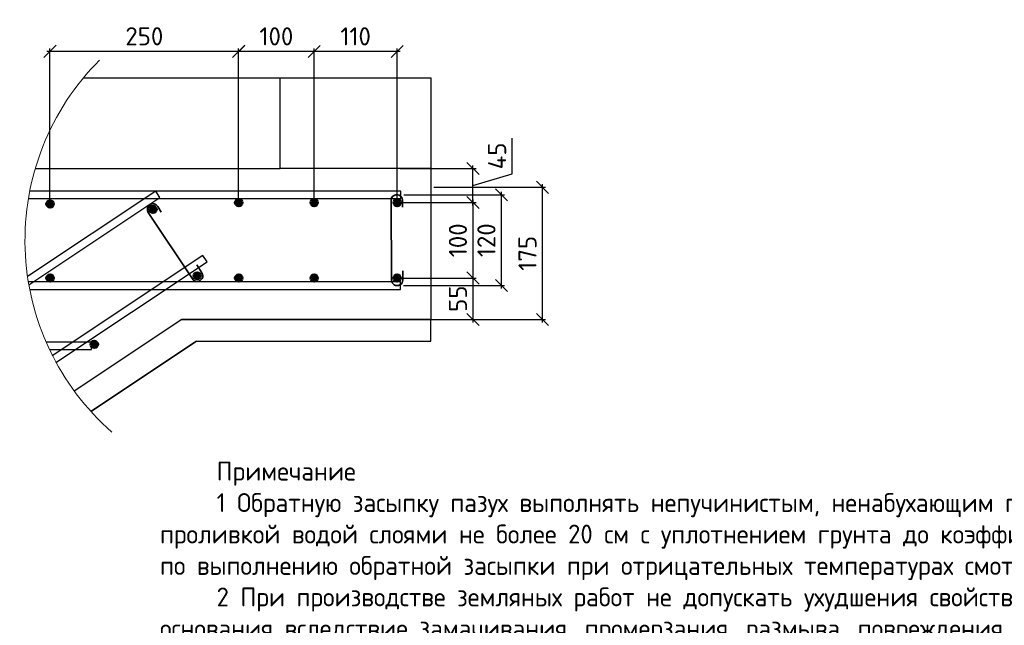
# Model space of a CAD drawing. Header units: millimetres. Extents: x 125896 to 2572636, y -120305 to 130347.
# Tile 210 of 256: x 501364 to 514410, y -106334 to -98308. Entities that reach past the tile are written whole.
import ezdxf

# ---------------------------------------------------------------- set-up
doc = ezdxf.new("R2010")
doc.units = ezdxf.units.MM
doc.linetypes.add('CENTER', pattern=[2, 1.25, -0.25, 0.25, -0.25])
for name, color, linetype, lineweight in [('Арматура', 152, 'Continuous', 40), ('ОСИ', 7, 'CENTER', 15), ('Основная 0.35', 200, 'Continuous', 35), ('Столовая Двери и окна', 7, 'Continuous', 15), ('ТЕКСТ', 7, 'Continuous', 15)]:
    doc.layers.add(name, color=color, linetype=linetype, lineweight=lineweight)
doc.styles.add('GOST-2.304_Type-B', font='GOST Common.ttf')
doc.styles.get("Standard").update_dxf_attribs({"font": 'isocpeur.ttf'})
doc.styles.add('ГОСТ', font='isocpeur.ttf')
doc.dimstyles.new('Осевые', dxfattribs={"dimscale": 0.7, "dimtxt": 450, "dimasz": 400, "dimexe": 100, "dimexo": 100, "dimgap": 100, "dimtad": 1, "dimdec": 0, "dimzin": 0, "dimdsep": 46, "dimtxsty": 'Standard', "dimblk": 'OBLIQUE', "dimcen": 9, "dimdle": 100, "dimazin": 0, "dimtm": 1e-09, "dimtfac": 1, "dimtdec": 0, "dimtofl": 0, "dimtmove": 0, "dimatfit": 3, "dimfxl": 1, "dimtolj": 1, "dimtzin": 0, "dimarcsym": 0})

# ---------------------------------------------------------------- blocks, each defined once
blk = doc.blocks.new('_OBLIQUE')
at = {"color": 0, "linetype": 'ByBlock'}
blk.add_line((-0.5, -0.5), (0.5, 0.5), dxfattribs=at)
blk = doc.blocks.new('*D1328')
at = {"layer": 'Defpoints', "color": 0, "linetype": 'ByBlock', "lineweight": 25, "ltscale": 13, "transparency": 16777216}
for p in [(506813, -100530), (508292, -100530), (506813, -102280)]:
    blk.add_point(p, dxfattribs=at)
at = {"layer": 'ОСИ', "color": 0, "linetype": 'ByBlock', "lineweight": -2, "ltscale": 13, "transparency": 16777216}
for p, q in [((506853, -100530), (508332, -100530)), ((508292, -102320), (508292, -100490)), ((506853, -102280), (508332, -102280))]:
    blk.add_line(p, q, dxfattribs=at)
at = {"layer": 'ОСИ', "color": 0, "linetype": 'ByBlock', "lineweight": -2, "ltscale": 13, "transparency": 16777216, "xscale": 160, "yscale": 160, "zscale": 160}
for p, rotation in [((508292, -100530), 90), ((508292, -102280), 270)]:
    blk.add_blockref('_OBLIQUE', p, dxfattribs=dict(at, rotation=rotation))
at = {"layer": 'ОСИ', "color": 0, "linetype": 'ByBlock', "ltscale": 13, "transparency": 16777216, "insert": (508092, -101405), "char_height": 240, "attachment_point": 5, "rotation": 90}
blk.add_mtext('\\A1;175', dxfattribs=at)
blk = doc.blocks.new('*D1329')
at = {"layer": 'Defpoints', "color": 0, "linetype": 'ByBlock', "lineweight": 25, "ltscale": 13, "transparency": 16777216}
for p in [(506365, -100732), (506365, -101732), (507370, -101732)]:
    blk.add_point(p, dxfattribs=at)
at = {"layer": 'ОСИ', "color": 0, "linetype": 'ByBlock', "lineweight": -2, "ltscale": 13, "transparency": 16777216}
for p, q in [((507370, -100692), (507370, -101772)), ((506405, -100732), (507410, -100732)), ((506405, -101732), (507410, -101732))]:
    blk.add_line(p, q, dxfattribs=at)
at = {"layer": 'ОСИ', "color": 0, "linetype": 'ByBlock', "lineweight": -2, "ltscale": 13, "transparency": 16777216, "xscale": 160, "yscale": 160, "zscale": 160}
for p, rotation in [((507370, -100732), 90), ((507370, -101732), 270)]:
    blk.add_blockref('_OBLIQUE', p, dxfattribs=dict(at, rotation=rotation))
at = {"layer": 'ОСИ', "color": 0, "linetype": 'ByBlock', "ltscale": 13, "transparency": 16777216, "insert": (507170, -101232), "char_height": 240, "attachment_point": 5, "rotation": 90}
blk.add_mtext('\\A1;100', dxfattribs=at)
blk = doc.blocks.new('*D1330')
at = {"layer": 'Defpoints', "color": 0, "linetype": 'ByBlock', "lineweight": 25, "ltscale": 13, "transparency": 16777216}
for p in [(506365, -100280), (507370, -100280), (506365, -100732)]:
    blk.add_point(p, dxfattribs=at)
at = {"layer": 'ОСИ', "color": 0, "linetype": 'ByBlock', "lineweight": -2, "ltscale": 13, "transparency": 16777216}
for p, q in [((507890, -100350), (507890, -99878)), ((506405, -100280), (507410, -100280)), ((507370, -100772), (507370, -100240)), ((507370, -100506), (507890, -100350)), ((506405, -100732), (507410, -100732))]:
    blk.add_line(p, q, dxfattribs=at)
at = {"layer": 'ОСИ', "color": 0, "linetype": 'ByBlock', "lineweight": -2, "ltscale": 13, "transparency": 16777216, "xscale": 160, "yscale": 160, "zscale": 160}
for p, rotation in [((507370, -100280), 90), ((507370, -100732), 270)]:
    blk.add_blockref('_OBLIQUE', p, dxfattribs=dict(at, rotation=rotation))
at = {"layer": 'ОСИ', "color": 0, "linetype": 'ByBlock', "ltscale": 13, "transparency": 16777216, "insert": (507690, -100114), "char_height": 240, "attachment_point": 5, "rotation": 90}
blk.add_mtext('\\A1;45', dxfattribs=at)
blk = doc.blocks.new('*D1331')
at = {"layer": 'Defpoints', "color": 0, "linetype": 'ByBlock', "lineweight": 25, "ltscale": 13, "transparency": 16777216}
for p in [(506365, -101732), (506365, -102280), (507370, -102280)]:
    blk.add_point(p, dxfattribs=at)
at = {"layer": 'ОСИ', "color": 0, "linetype": 'ByBlock', "lineweight": -2, "ltscale": 13, "transparency": 16777216}
for p, q in [((506405, -101732), (507410, -101732)), ((507370, -101692), (507370, -102320)), ((506405, -102280), (507410, -102280))]:
    blk.add_line(p, q, dxfattribs=at)
at = {"layer": 'ОСИ', "color": 0, "linetype": 'ByBlock', "lineweight": -2, "ltscale": 13, "transparency": 16777216, "xscale": 160, "yscale": 160, "zscale": 160}
for p, rotation in [((507370, -101732), 90), ((507370, -102280), 270)]:
    blk.add_blockref('_OBLIQUE', p, dxfattribs=dict(at, rotation=rotation))
at = {"layer": 'ОСИ', "color": 0, "linetype": 'ByBlock', "ltscale": 13, "transparency": 16777216, "insert": (507170, -102006), "char_height": 240, "attachment_point": 5, "rotation": 90}
blk.add_mtext('\\A1;55', dxfattribs=at)
blk = doc.blocks.new('*D1332')
at = {"layer": 'Defpoints', "color": 0, "linetype": 'ByBlock', "lineweight": 25, "ltscale": 13, "transparency": 16777216}
for p in [(506413, -100630), (507748, -100630), (506408, -101832)]:
    blk.add_point(p, dxfattribs=at)
at = {"layer": 'ОСИ', "color": 0, "linetype": 'ByBlock', "lineweight": -2, "ltscale": 13, "transparency": 16777216}
for p, q in [((507748, -101872), (507748, -100590)), ((506453, -100630), (507788, -100630)), ((506448, -101832), (507788, -101832))]:
    blk.add_line(p, q, dxfattribs=at)
at = {"layer": 'ОСИ', "color": 0, "linetype": 'ByBlock', "lineweight": -2, "ltscale": 13, "transparency": 16777216, "xscale": 160, "yscale": 160, "zscale": 160}
for p, rotation in [((507748, -100630), 90), ((507748, -101832), 270)]:
    blk.add_blockref('_OBLIQUE', p, dxfattribs=dict(at, rotation=rotation))
at = {"layer": 'ОСИ', "color": 0, "linetype": 'ByBlock', "ltscale": 13, "transparency": 16777216, "insert": (507548, -101231), "char_height": 240, "attachment_point": 5, "rotation": 90}
blk.add_mtext('\\A1;120', dxfattribs=at)
blk = doc.blocks.new('*D1333')
at = {"layer": 'Defpoints', "color": 0, "linetype": 'ByBlock', "lineweight": 25, "ltscale": 13, "transparency": 16777216}
for p in [(505265, -98729), (505265, -100732), (506365, -100732)]:
    blk.add_point(p, dxfattribs=at)
at = {"layer": 'ОСИ', "color": 0, "linetype": 'ByBlock', "lineweight": -2, "ltscale": 13, "transparency": 16777216}
for p, q in [((506405, -98729), (505225, -98729)), ((505265, -100692), (505265, -98689)), ((506365, -100692), (506365, -98689))]:
    blk.add_line(p, q, dxfattribs=at)
at = {"layer": 'ОСИ', "color": 0, "linetype": 'ByBlock', "lineweight": -2, "ltscale": 13, "transparency": 16777216, "xscale": 160, "yscale": 160, "zscale": 160, "rotation": 180}
blk.add_blockref('_OBLIQUE', (505265, -98729), dxfattribs=at)
at = {"layer": 'ОСИ', "color": 0, "linetype": 'ByBlock', "lineweight": -2, "ltscale": 13, "transparency": 16777216, "xscale": 160, "yscale": 160, "zscale": 160}
blk.add_blockref('_OBLIQUE', (506365, -98729), dxfattribs=at)
at = {"layer": 'ОСИ', "color": 0, "linetype": 'ByBlock', "ltscale": 13, "transparency": 16777216, "insert": (505815, -98529), "char_height": 240, "attachment_point": 5}
blk.add_mtext('\\A1;110', dxfattribs=at)
blk = doc.blocks.new('*D1334')
at = {"layer": 'Defpoints', "color": 0, "linetype": 'ByBlock', "lineweight": 25, "ltscale": 13, "transparency": 16777216}
for p in [(504265, -98729), (504265, -100732), (505265, -100732)]:
    blk.add_point(p, dxfattribs=at)
at = {"layer": 'ОСИ', "color": 0, "linetype": 'ByBlock', "lineweight": -2, "ltscale": 13, "transparency": 16777216}
for p, q in [((505305, -98729), (504225, -98729)), ((504265, -100692), (504265, -98689)), ((505265, -100692), (505265, -98689))]:
    blk.add_line(p, q, dxfattribs=at)
at = {"layer": 'ОСИ', "color": 0, "linetype": 'ByBlock', "lineweight": -2, "ltscale": 13, "transparency": 16777216, "xscale": 160, "yscale": 160, "zscale": 160, "rotation": 180}
blk.add_blockref('_OBLIQUE', (504265, -98729), dxfattribs=at)
at = {"layer": 'ОСИ', "color": 0, "linetype": 'ByBlock', "lineweight": -2, "ltscale": 13, "transparency": 16777216, "xscale": 160, "yscale": 160, "zscale": 160}
blk.add_blockref('_OBLIQUE', (505265, -98729), dxfattribs=at)
at = {"layer": 'ОСИ', "color": 0, "linetype": 'ByBlock', "ltscale": 13, "transparency": 16777216, "insert": (504765, -98529), "char_height": 240, "attachment_point": 5}
blk.add_mtext('\\A1;100', dxfattribs=at)
blk = doc.blocks.new('*D1335')
at = {"layer": 'Defpoints', "color": 0, "linetype": 'ByBlock', "lineweight": 25, "ltscale": 13, "transparency": 16777216}
for p in [(501765, -98728), (501765, -100750), (504265, -100732)]:
    blk.add_point(p, dxfattribs=at)
at = {"layer": 'ОСИ', "color": 0, "linetype": 'ByBlock', "lineweight": -2, "ltscale": 13, "transparency": 16777216}
for p, q in [((504305, -98728), (501725, -98728)), ((501765, -100710), (501765, -98688)), ((504265, -100692), (504265, -98688))]:
    blk.add_line(p, q, dxfattribs=at)
at = {"layer": 'ОСИ', "color": 0, "linetype": 'ByBlock', "lineweight": -2, "ltscale": 13, "transparency": 16777216, "xscale": 160, "yscale": 160, "zscale": 160, "rotation": 180}
blk.add_blockref('_OBLIQUE', (501765, -98728), dxfattribs=at)
at = {"layer": 'ОСИ', "color": 0, "linetype": 'ByBlock', "lineweight": -2, "ltscale": 13, "transparency": 16777216, "xscale": 160, "yscale": 160, "zscale": 160}
blk.add_blockref('_OBLIQUE', (504265, -98728), dxfattribs=at)
at = {"layer": 'ОСИ', "color": 0, "linetype": 'ByBlock', "ltscale": 13, "transparency": 16777216, "insert": (503015, -98528), "char_height": 240, "attachment_point": 5}
blk.add_mtext('\\A1;250', dxfattribs=at)

msp = doc.modelspace()

# ---------------------------------------------------------------- hatches: boundary and pattern name
at = {"layer": 'Арматура'}
h = msp.add_hatch(color=256, dxfattribs=at)
edge = h.paths.add_edge_path()
edge.add_arc((501765.3, -100750.1), 50, 0, 360)
h = msp.add_hatch(color=256, dxfattribs=at)
edge = h.paths.add_edge_path()
edge.add_arc((504265.3, -100732.4), 50, 0, 360)
h = msp.add_hatch(color=256, dxfattribs=at)
edge = h.paths.add_edge_path()
edge.add_arc((505265.3, -100732.4), 50, 0, 360)
h = msp.add_hatch(color=256, dxfattribs=at)
edge = h.paths.add_edge_path()
edge.add_arc((506365.3, -100732.4), 50, 0, 360)
h = msp.add_hatch(color=256, dxfattribs=at)
edge = h.paths.add_edge_path()
edge.add_arc((503128.9, -100823.4), 50, 0, 360)
h = msp.add_hatch(color=256, dxfattribs=at)
edge = h.paths.add_edge_path()
edge.add_arc((501765.3, -101732.4), 50, 0, 360)
h = msp.add_hatch(color=256, dxfattribs=at)
edge = h.paths.add_edge_path()
edge.add_arc((503715, -101702.6), 50, 0, 360)
h = msp.add_hatch(color=256, dxfattribs=at)
edge = h.paths.add_edge_path()
edge.add_arc((504265.3, -101732.4), 50, 0, 360)
h = msp.add_hatch(color=256, dxfattribs=at)
edge = h.paths.add_edge_path()
edge.add_arc((505265.3, -101732.4), 50, 0, 360)
h = msp.add_hatch(color=256, dxfattribs=at)
edge = h.paths.add_edge_path()
edge.add_arc((506365.3, -101732.4), 50, 0, 360)
h = msp.add_hatch(color=256, dxfattribs=at)
edge = h.paths.add_edge_path()
edge.add_arc((502351.5, -102611.7), 50, 0, 360)

# ---------------------------------------------------------------- linework, layer by layer
for centre in [(501765.3, -100750.1, 1800), (504265.3, -100732.4, 1800), (505265.3, -100732.4, 1800), (506365.3, -100732.4, 1800), (503128.9, -100823.4, 1800), (501765.3, -101732.4, 1800), (503715, -101702.6, 1991.8), (504265.3, -101732.4, 1800), (505265.3, -101732.4, 1800), (506365.3, -101732.4, 1800), (502351.5, -102611.7, 1991.8)]:
    msp.add_circle(centre, 50, dxfattribs=at)
at = {"layer": 'Основная 0.35'}
for p, q in [((506290.3, -101756.8, 1800), (506286, -100700, 1608.2)), ((506436, -100702.8, 1608.2), (506434.4, -100791.6, 1608.2)), ((503192.2, -100783.2, 1800), (503239.8, -100858.2, 1800)), ((503651.7, -101742.8, 1991.8), (503065.6, -100863.6, 1800)), ((503778.4, -101662.4, 1991.8), (503711.7, -101557.5, 1991.8)), ((506440.3, -101759.5, 1800), (506442.6, -101635.2, 1800))]:
    msp.add_line(p, q, dxfattribs=at)
for centre, start, end in [((506361, -100701.4, 1608.2), 358.95003, 178.95003), ((503128.9, -100823.4, 1800), 32.40892, 212.40892), ((503715, -101702.6, 1991.8), 212.40892, 32.40892), ((506365.3, -101758.1, 1800), 178.95003, 358.95003)]:
    msp.add_arc(centre, 75, start, end, dxfattribs=at)
at = {"layer": 'Столовая Двери и окна', "color": 18, "lineweight": 30, "true_color": 0x000000}
for p, q in [((502207.2, -99080.1, 1800), (504813, -99080.1, 1800)), ((506813, -100280.1, 1800), (506813, -102280.1, 1800)), ((503513, -102280.1, -540), (502087.2, -103230.6, -522.2)), ((503513, -102280.1, -540), (506813, -102280.1, 1800)), ((503705.7, -102569.2, -1477.7), (502307.8, -103501.1, -1460.2)), ((503705.7, -102569.2, -1477.7), (506813, -102569.2))]:
    msp.add_line(p, q, dxfattribs=at)
at = {"layer": 'Столовая Двери и окна', "color": 18, "lineweight": 30, "true_color": 0x000000, "elevation": 1800}
msp.add_lwpolyline([(506813, -100280.1), (504813, -100280.1), (504813, -99080.1), (506813, -99080.1)], close=True, dxfattribs=at)
msp.add_lwpolyline([(501570.2, -100280.1), (502813, -100280.1), (502813, -100280.1), (504813, -100280.1)], dxfattribs=at)
at = {"layer": 'Столовая Двери и окна', "color": 146, "lineweight": 30, "true_color": 0x105689}
for points, elevation in [([(501484.9, -101821.3), (503222.2, -100663.1), (503166.7, -100579.9), (501467.5, -101712.7)], -191.8), ([(501478.7, -100680.1), (506413, -100680.1), (506413, -100580.1), (501496.8, -100580.1)], 1800), ([(501496.3, -101882.4), (506408.1, -101882.4), (506408.1, -101782.4), (501478.3, -101782.4)], 1800), ([(501759, -102680.1), (502313, -102680.1), (502313, -102580.1), (501713.6, -102580.1)], 1800)]:
    msp.add_lwpolyline(points, dxfattribs=dict(at, elevation=elevation))
msp.add_lwpolyline([(501844.6, -102851.5), (503847.1, -101516.5), (503791.6, -101433.3), (501795.8, -102763.9)], dxfattribs=at)
at = {"layer": 'Столовая Двери и окна', "color": 18, "lineweight": 30, "true_color": 0x000000}
msp.add_lwpolyline([(502307.8, -103501.1), (503705.7, -102569.2), (506813, -102569.2), (506813, -102280.1), (503513, -102280.1), (502087.2, -103230.6)], dxfattribs=at)
at = {"layer": 'Столовая Двери и окна', "color": 18, "lineweight": 20, "true_color": 0x000000}
msp.add_arc((504813, -101232.4, 1800), 3379.7, 135.00177, 228.78153, dxfattribs=at)

# ---------------------------------------------------------------- texts
at = {"insert": (226281.3, -87218.1), "char_height": 250, "attachment_point": 1, "style": 'ГОСТ'}
msp.add_mtext_dynamic_manual_height_columns('\\A1;\\pi9384.38;{\\H1.5152x;\\P\\pi1250;Общие указания\\P\\pi250;}1.^IРабочая документация разработана в соответствии с заданием на проектирование, требованиями действующих технических регламентов, стандартов, сводов правил и других документов, содержащих установленные требования.\\P2.^IРабочая документация выполнена в соответствии со следующими нормативными и техническими документами:\\P-^IСП 20.13330.2016 "Нагрузки и Воздействия";\\P-^IСП 63.13330.2012 "Бетонные и железобетонные конструкции. Основные положения";\\P-^IСП 22.13330.2016 "Основания зданий и сооружений";\\P-^IСП 45.13330.2012 "Земляные сооружения, основания и фундаменты".\\P3.   За относительную отметку 0,000 принята отметка чистого пола первого этажа.\\P4.^IПеречень видов работ, для которых необходимо составлять акты освидетельствования скрытых работ:\\P-^Iармирование конструкций;\\P-^Iосвидетельствование опалубки перед бетонированием;\\P-^Iвыполнение сварочных работ;\\P-^Iотбор контрольных проб бетона;\\P-^Iсоответствие законченных железобетонных конструкций проекту с отображением качества работ;\\P-^Iустройство монолитных конструкций, выполняемых в зимнее время;  \\P\\pi0;  -    устройство гидроизоляции;\\P\\pi250;-^Iуплотнение грунтов и обратную засыпку.\\PЗапрещается выполнение последующих работ при отсутствии актов освидетельствования предшествующих скрытых работ во всех случаях.\\P\\pi0;        5. Проект рассчитан на производство работ в период положительных температур. В случае выполнения работ при отрицательных температурах необходимо выполнять требования СНиП часть 3 по производству работ и ППР.\\P        6. При минимальной температуре воздуха до минус 15°С допускается: выдерживание бетона в конструкции методом термоса, при предварительном разогреве бетонной смеси, форсированный электроразогрев бетона в конструкции с повторным уплотнением.\\P\\pi250;При минимальной температуре воздуха до минус 25°С допускается: обогрев бетона в греющей опалубке с помощью низкотемпературных электронагревателей, электродный сквозной прогрев бетона, электрообогрев с помощью греющего провода.\\P\\pi0;7. При отрицательной температуре воздуха уплотнение грунта обратной засыпки в траншеях должно \\Pосуществляться до достижения коэффициента уплотнения 0,98. \\PВремя уплотнения грунта в зависимости от температуры воздуха: \\P\\pi250;-^Iпри t{\\H0.7x;\\So^ ;}-5, 90-120 минут; при t{\\H0.7x;\\So^ ;\\H1.42857x;-10, 60-90 минут; }при t{\\H0.7x;\\So^ ;\\H1.42857x;-20, 40-60 минут; }при t{\\H0.7x;\\So^ ;\\H1.42857x;-30, 20-30 минут;\\P\\pi0;Работы по выполнению насыпей и обратных засыпок при отрицательных температурах должны производить с учетом следующих требований:\\P\\pi250;-^Iподготовку поверхности (основания) насыпи и обратных засыпок следует выполнять с полным удалением снега, льда, промерзшего слоя слабого и пучинистого грунта на всю его глубину;\\P-^Iотсыпку в насыпь и обратные засыпки грунтов необходимо производить при их природной влажности и в талом состоянии с содержанием комьев мерзлого грунта, не превышающим требований, приведенных в приложении М СП 45.13330.2017. Свод правил. Земляные сооружения, основания и фундаменты., и, как правило, на не промерзшие ранее отсыпанные и уплотненные слои. В отдельных случаях при согласовании с автором проекта допускается грунты отсыпать на непучинистые грунты, промерзшие на глубину не более 15 см;\\P-^Iпри пониженной влажности отсыпанных грунтов для их уплотнения следует применять более тяжелое грунтоуплотняющее оборудование; \\P-^Iработы по отсыпке и уплотнению каждого слоя должны выполнять в течение одной рабочей смены; - при выполнении насыпей из глинистых грунтов при обильном снеговыпадении все работы должны быть прекращены; - перерывы в работах по выполнению насыпей и обратных засыпок допускаются только при условиях, что за время перерыва глубина промерзания ранее уплотненных пучинистых грунтов не превысит 15 см или на время перерыва ранее уплотненные грунты утепляются специальными средствами (например, маловлажным рыхлым грунтом, который в последующем удаляется); - все работы по отсыпке грунтов и их уплотнению выполняют с повышенной интенсивностью.}', width=20474.372, gutter_width=5800, heights=[24436.9], dxfattribs=at)
at = {"layer": 'ТЕКСТ', "ltscale": 100, "char_height": 250, "attachment_point": 1, "style": 'GOST-2.304_Type-B'}
for s, insert in [('\\pi750;Примечание\\P1 Обратную засыпку пазух выполнять непучинистым, ненабухающим грунтом без органически х включений с проливкой водой слоями не более 20 см с уплотнением грунта до коэффициента уплотнения 0,95. Условия работ по выполнению обратной засыпки при отрицательных температурах смотреть в общих указаниях лист 1.\\P2 При производстве земляных работ не допускать ухудшения свойств грунтов и качества подготовленного основания вследствие замачивания, промерзания, размыва, повреждения механизмами и транспортом.\\P3 Поз. 9 и 11 установить на хим. анкер BIT 200 (EASY FIX DIT-200) или аналог. Анкеровка выполняется в теле стен, ступеней и в теле плиты по всей длине с шагом 175-200 мм. Отверстие диаметром 12 мм.\\P4 При изготовлении пространственных арматурных каркасов соединение стержней выполнять при помощи вязальной проволоки. \\P5 Поз. 7 установить в шахматном порядке.\\P6 Выполнить обмазочную гидроизоляцию внутренних поверхностей вертикальных Ж/Б конструкций, соприкасающихся с грунтом под лестничным маршем за 2 раза. Материал гидроизоляции - Битумно-резиновая мастика Технониколь AquaMast\\P7 Выполнить укладку рулонной гидроизоляции Техноэласт ЭПП под устройство лестничного марша.', (333656.9, -104201.6)), ('\\pi750;Примечание\\P1 Обратную засыпку пазух выполнять непучинистым, ненабухающим грунтом без органических включений с проливкой водой слоями не более 20 см с уплотнением грунта до коэффициента уплотнения 0,95. Условия работ по выполнению обратной засыпки при отрицательных температурах смотреть в общих указаниях лист 1.\\P2 При производстве земляных работ не допускать ухудшения свойств грунтов и качества подготовленного основания вследствие замачивания, промерзания, размыва, повреждения механизмами и транспортом.\\P3 Поз. 9 и 11 установить на хим. анкер BIT 200 (EASY FIX DIT-200) или аналог. Анкеровка выполняется в теле стен, ступеней и в теле плиты по всей длине с шагом 175-200 мм. Отверстие диаметром 12 мм.\\P4 При изготовлении пространственных арматурных каркасов соединение стержней выполнять при помощи вязальной проволоки. \\P5 Поз. 7 установить в шахматном порядке.\\P6 Выполнить обмазочную гидроизоляцию внутренних поверхностей вертикальных Ж/Б конструкций, соприкасающихся с грунтом под лестничным маршем за 2 раза. Материал гидроизоляции - Битумно-резиновая мастика Технониколь AquaMast\\P7 Выполнить укладку рулонной гидроизоляции Техноэласт ЭПП под устройство лестничного марша.', (420141.3, -104171.3)), ('\\pi750;Примечание\\P1 Обратную засыпку пазух выполнять непучинистым, ненабухающим грунтом без органических включений с проливкой водой слоями не более 20 см с уплотнением грунта до коэффициента уплотнения 0,95. Условия работ по выполнению обратной засыпки при отрицательных температурах смотреть в общих указаниях лист 1.\\P2 При производстве земляных работ не допускать ухудшения свойств грунтов и качества подготовленного основания вследствие замачивания, промерзания, размыва, повреждения механизмами и транспортом.\\P3 Поз. 9 и 11 установить на хим. анкер BIT 200 (EASY FIX DIT-200) или аналог. Анкеровка выполняется в теле стен, ступеней и в теле плиты по всей длине с шагом 200 мм. Отверстие диаметром 12 мм.\\P4 При изготовлении пространственных арматурных каркасов соединение стержней выполнять при помощи вязальной проволоки. \\P5 Поз. 7 установить в шахматном порядке.\\P6 Выполнить обмазочную гидроизоляцию внутренних поверхностей вертикальных Ж/Б конструкций, соприкасающихся с грунтом под лестничным маршем за 2 раза. Материал гидроизоляции - Битумно-резиновая мастика Технониколь AquaMast\\P7 Выполнить укладку рулонной гидроизоляции Техноэласт ЭПП под устройство лестничного марша.', (503222.8, -104166.5))]:
    msp.add_mtext_dynamic_manual_height_columns(s, width=17507.725, gutter_width=1250, heights=[0], dxfattribs=dict(at, insert=insert))

# ---------------------------------------------------------------- dimensions: what is measured, and where the dimension line sits
at = {"layer": 'ОСИ', "linetype": 'ByBlock', "ltscale": 13}
for base, p1, p2, picture, middle in [((501765.3, -98728.1, 1800), (504265.3, -100732.4, 1800), (501765.3, -100750.1, 1800), '*D1335', (503015.3, -98528.1, 1800)), ((504265.3, -98728.5, 1800), (505265.3, -100732.4, 1800), (504265.3, -100732.4, 1800), '*D1334', (504765.3, -98528.5, 1800)), ((505265.3, -98728.5, 1800), (506365.3, -100732.4, 1800), (505265.3, -100732.4, 1800), '*D1333', (505815.3, -98528.5, 1800))]:
    dim = msp.add_linear_dim(base=base, p1=p1, p2=p2, dimstyle='Осевые', override={"dimscale": 0.8, "dimtxt": 300, "dimasz": 200, "dimexe": 50, "dimexo": 50, "dimlfac": 0.1, "dimdle": 50, "dimtmove": 1}, dxfattribs=at)
    dim.commit()
    dim.dimension.update_dxf_attribs({"geometry": picture, "text_midpoint": middle})
for base, p1, p2, picture, middle in [((507370, -100280.1, 1800), (506365.3, -100732.4, 1800), (506365.3, -100280.1, 1800), '*D1330', (507690, -100270.3, 1800)), ((508292.2, -100530.1, 1800), (506813, -102280.1, 1800), (506813, -100530.1, 1800), '*D1328', (508092.2, -101405.1, 1800)), ((507748.4, -100630.1, 1800), (506408.1, -101832.4, 1800), (506413, -100630.1, 1800), '*D1332', (507548.4, -101231.2, 1800)), ((507370, -101732.4, 1800), (506365.3, -100732.4, 1800), (506365.3, -101732.4, 1800), '*D1329', (507170, -101232.4, 1800)), ((507369.6, -102280.1, 1800), (506365.3, -101732.4, 1800), (506365.3, -102280.1, 1800), '*D1331', (507169.6, -102006.3, 1800))]:
    dim = msp.add_linear_dim(base=base, p1=p1, p2=p2, angle=90, dimstyle='Осевые', override={"dimscale": 0.8, "dimtxt": 300, "dimasz": 200, "dimexe": 50, "dimexo": 50, "dimlfac": 0.1, "dimdle": 50, "dimtmove": 1}, dxfattribs=at)
    dim.commit()
    dim.dimension.update_dxf_attribs({"geometry": picture, "text_midpoint": middle})

doc.saveas('drawing.dxf')
